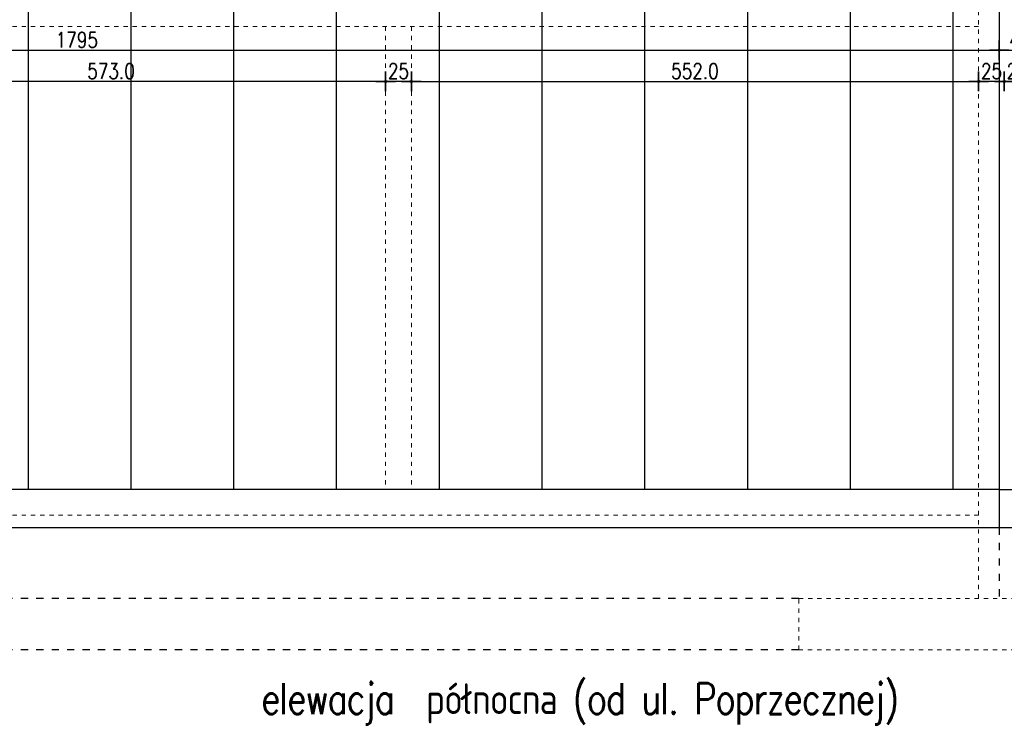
# Model space of a CAD drawing. Header units: millimetres. Extents: x 22865 to 60762, y -18816 to 15611.
# Tile 81 of 256: x 29866 to 30824, y 2946 to 3631. Entities that reach past the tile are written whole.
import ezdxf

# ---------------------------------------------------------------- set-up
doc = ezdxf.new("R2010")
doc.units = ezdxf.units.MM
doc.linetypes.add('DASHED', pattern=[15, 7, -8])
doc.linetypes.add('DOT', pattern=[6.35, 0, -6.35])
doc.layers.add('CIENKA', color=1, linetype='Continuous', lineweight=13)
for name, color, linetype in [('KONCEPCJA-NAWIERZCHNIE', 252, 'Continuous'), ('OPISY-KONCEPCJA', 6, 'Continuous'), ('plyty warstwowe PIR', 200, 'Continuous'), ('SCIANY+ELEM-NIEWIDOCZNE', 250, 'DASHED'), ('widokowa', 2, 'Continuous'), ('WYMIARY', 6, 'Continuous')]:
    doc.layers.add(name, color=color, linetype=linetype)
doc.layers.add('sciany ppozarowe', color=10, linetype='Continuous', lineweight=18, plot=False)
doc.styles.add('1-100', font='simplex.shx', dxfattribs={"width": 0.8, "height": 15})
doc.styles.add('1-50', font='simplex.shx', dxfattribs={"width": 0.8, "height": 12})
doc.dimstyles.new('1-100', dxfattribs={"dimscale": 0.5, "dimtxt": 100, "dimasz": 1, "dimexe": 0.18, "dimexo": 0.0625, "dimgap": 5, "dimtad": 1, "dimdec": 1, "dimzin": 0, "dimdsep": 46, "dimtxsty": '1-100', "dimblk1": 'K', "dimblk2": 'K', "dimsah": 1, "dimcen": 0.09, "dimse1": 1, "dimse2": 1, "dimadec": 0, "dimazin": 0, "dimtfac": 1, "dimtdec": 1, "dimtofl": 0, "dimtmove": 0, "dimatfit": 3, "dimldrblk": 'K', "dimfxl": 0, "dimtolj": 1, "dimtzin": 0, "dimarcsym": 0})

# ---------------------------------------------------------------- blocks, each defined once
blk = doc.blocks.new('K')
for p, q in [((-19.1, 0), (19.1, 0)), ((0, -19.1), (0, 19.1))]:
    blk.add_line(p, q)
blk.add_circle((0, 0), 2.02)
blk = doc.blocks.new('*D1787')
at = {"layer": 'WYMIARY', "color": 0, "lineweight": -2}
blk.add_line((30247.81, 3571.07), (30798.81, 3571.07), dxfattribs=at)
at = {"layer": 'WYMIARY', "color": 0, "linetype": 'ByBlock', "lineweight": -2, "xscale": 0.5, "yscale": 0.5, "zscale": 0.5, "rotation": 180}
blk.add_blockref('K', (30247.31, 3571.07), dxfattribs=at)
at = {"layer": 'WYMIARY', "color": 0, "linetype": 'ByBlock', "lineweight": -2, "xscale": 0.5, "yscale": 0.5, "zscale": 0.5}
blk.add_blockref('K', (30799.31, 3571.07), dxfattribs=at)
at = {"layer": 'WYMIARY', "color": 0, "ltscale": 0.2, "insert": (30523.31, 3581.07), "char_height": 15, "attachment_point": 5, "style": '1-100'}
blk.add_mtext('\\A1;552.0', dxfattribs=at)
blk = doc.blocks.new('*D1788')
at = {"layer": 'WYMIARY', "color": 0, "lineweight": -2}
blk.add_line((30246.81, 3571.07), (30222.81, 3571.07), dxfattribs=at)
at = {"layer": 'WYMIARY', "color": 0, "linetype": 'ByBlock', "lineweight": -2, "xscale": 0.5, "yscale": 0.5, "zscale": 0.5, "rotation": 180}
blk.add_blockref('K', (30222.31, 3571.07), dxfattribs=at)
at = {"layer": 'WYMIARY', "color": 0, "linetype": 'ByBlock', "lineweight": -2, "xscale": 0.5, "yscale": 0.5, "zscale": 0.5}
blk.add_blockref('K', (30247.31, 3571.07), dxfattribs=at)
at = {"layer": 'WYMIARY', "color": 0, "ltscale": 0.2, "insert": (30234.81, 3581.07), "char_height": 15, "attachment_point": 5, "style": '1-100'}
blk.add_mtext('\\A1;25', dxfattribs=at)
blk = doc.blocks.new('*D1789')
at = {"layer": 'WYMIARY', "color": 0, "lineweight": -2}
blk.add_line((30221.81, 3571.07), (29649.81, 3571.07), dxfattribs=at)
at = {"layer": 'WYMIARY', "color": 0, "linetype": 'ByBlock', "lineweight": -2, "xscale": 0.5, "yscale": 0.5, "zscale": 0.5, "rotation": 180}
blk.add_blockref('K', (29649.31, 3571.07), dxfattribs=at)
at = {"layer": 'WYMIARY', "color": 0, "linetype": 'ByBlock', "lineweight": -2, "xscale": 0.5, "yscale": 0.5, "zscale": 0.5}
blk.add_blockref('K', (30222.31, 3571.07), dxfattribs=at)
at = {"layer": 'WYMIARY', "color": 0, "ltscale": 0.2, "insert": (29955.06, 3581.07), "char_height": 15, "attachment_point": 5, "style": '1-100'}
blk.add_mtext('\\A1;573.0', dxfattribs=at)
blk = doc.blocks.new('*D1799')
at = {"layer": 'WYMIARY', "color": 0, "lineweight": -2}
blk.add_line((29024.81, 3601.37), (30818.81, 3601.37), dxfattribs=at)
at = {"layer": 'WYMIARY', "color": 0, "linetype": 'ByBlock', "lineweight": -2, "xscale": 0.5, "yscale": 0.5, "zscale": 0.5, "rotation": 180}
blk.add_blockref('K', (29024.31, 3601.37), dxfattribs=at)
at = {"layer": 'WYMIARY', "color": 0, "linetype": 'ByBlock', "lineweight": -2, "xscale": 0.5, "yscale": 0.5, "zscale": 0.5}
blk.add_blockref('K', (30819.31, 3601.37), dxfattribs=at)
at = {"layer": 'WYMIARY', "color": 0, "ltscale": 0.2, "insert": (29921.81, 3611.37), "char_height": 15, "attachment_point": 5, "style": '1-100'}
blk.add_mtext('\\A1;1795', dxfattribs=at)
blk = doc.blocks.new('*D1800')
at = {"layer": 'WYMIARY', "color": 0, "lineweight": -2}
blk.add_line((30819.81, 3601.37), (30858.81, 3601.37), dxfattribs=at)
at = {"layer": 'WYMIARY', "color": 0, "linetype": 'ByBlock', "lineweight": -2, "xscale": 0.5, "yscale": 0.5, "zscale": 0.5, "rotation": 180}
blk.add_blockref('K', (30819.31, 3601.37), dxfattribs=at)
at = {"layer": 'WYMIARY', "color": 0, "linetype": 'ByBlock', "lineweight": -2, "xscale": 0.5, "yscale": 0.5, "zscale": 0.5}
blk.add_blockref('K', (30859.31, 3601.37), dxfattribs=at)
at = {"layer": 'WYMIARY', "color": 0, "ltscale": 0.2, "insert": (30839.31, 3611.37), "char_height": 15, "attachment_point": 5, "style": '1-100'}
blk.add_mtext('\\A1;40', dxfattribs=at)
blk = doc.blocks.new('*D1801')
at = {"layer": 'WYMIARY', "color": 0, "lineweight": -2}
blk.add_line((30823.81, 3571.07), (30799.81, 3571.07), dxfattribs=at)
at = {"layer": 'WYMIARY', "color": 0, "linetype": 'ByBlock', "lineweight": -2, "xscale": 0.5, "yscale": 0.5, "zscale": 0.5, "rotation": 180}
blk.add_blockref('K', (30799.31, 3571.07), dxfattribs=at)
at = {"layer": 'WYMIARY', "color": 0, "linetype": 'ByBlock', "lineweight": -2, "xscale": 0.5, "yscale": 0.5, "zscale": 0.5}
blk.add_blockref('K', (30824.31, 3571.07), dxfattribs=at)
at = {"layer": 'WYMIARY', "color": 0, "ltscale": 0.2, "insert": (30811.81, 3581.07), "char_height": 15, "attachment_point": 5, "style": '1-100'}
blk.add_mtext('\\A1;25', dxfattribs=at)
blk = doc.blocks.new('*D1802')
at = {"layer": 'WYMIARY', "color": 0, "lineweight": -2}
blk.add_line((30848.81, 3571.07), (30824.81, 3571.07), dxfattribs=at)
at = {"layer": 'WYMIARY', "color": 0, "linetype": 'ByBlock', "lineweight": -2, "xscale": 0.5, "yscale": 0.5, "zscale": 0.5, "rotation": 180}
blk.add_blockref('K', (30824.31, 3571.07), dxfattribs=at)
at = {"layer": 'WYMIARY', "color": 0, "linetype": 'ByBlock', "lineweight": -2, "xscale": 0.5, "yscale": 0.5, "zscale": 0.5}
blk.add_blockref('K', (30849.31, 3571.07), dxfattribs=at)
at = {"layer": 'WYMIARY', "color": 0, "ltscale": 0.2, "insert": (30836.81, 3581.07), "char_height": 15, "attachment_point": 5, "style": '1-100'}
blk.add_mtext('\\A1;25', dxfattribs=at)

msp = doc.modelspace()

# ---------------------------------------------------------------- linework, layer by layer
at = {"layer": 'CIENKA', "color": 9, "linetype": 'DASHED', "ltscale": 0.6}
msp.add_line((30824.31, 3174.31), (30849.31, 3174.31), dxfattribs=at)
at = {"layer": 'KONCEPCJA-NAWIERZCHNIE', "color": 4}
msp.add_line((29049.31, 3137.31), (31313.05, 3137.31), dxfattribs=at)
at = {"layer": 'plyty warstwowe PIR', "lineweight": -2}
for p, q in [((30774.28, 3994.8), (30774.28, 3174.31)), ((30674.28, 3984.8), (30674.28, 3174.31)), ((30574.28, 3974.8), (30574.28, 3174.31)), ((30474.28, 3964.8), (30474.28, 3174.31)), ((30374.28, 3954.8), (30374.28, 3174.31)), ((30274.28, 3944.8), (30274.28, 3174.31)), ((30174.28, 3934.8), (30174.28, 3174.31)), ((30074.28, 3924.8), (30074.28, 3174.31)), ((29974.28, 3914.8), (29974.28, 3174.31)), ((29874.28, 3904.8), (29874.28, 3174.31)), ((30819.31, 3174.31), (29024.31, 3174.31))]:
    msp.add_line(p, q, dxfattribs=at)
at = {"layer": 'sciany ppozarowe', "color": 4, "linetype": 'DOT', "lineweight": 15, "ltscale": 0.5}
msp.add_line((30855.31, 3137.31), (29034.31, 3137.31), dxfattribs=at)
at = {"layer": 'SCIANY+ELEM-NIEWIDOCZNE', "color": 1, "linetype": 'DASHED', "lineweight": 15, "ltscale": 0.6}
for p, q in [((30799.31, 3068.31), (30799.31, 3910.81)), ((30799.31, 3624.31), (29084.31, 3624.31)), ((30222.31, 3624.31), (30222.31, 3174.31)), ((30247.31, 3624.31), (30247.31, 3174.31)), ((30799.31, 3149.31), (28771.31, 3149.31))]:
    msp.add_line(p, q, dxfattribs=at)
at = {"layer": 'SCIANY+ELEM-NIEWIDOCZNE', "color": 8}
msp.add_line((30819.31, 3137.31), (30819.31, 3068.31), dxfattribs=at)
at = {"layer": 'SCIANY+ELEM-NIEWIDOCZNE'}
for p, q in [((30624.31, 3068.31), (29259.31, 3068.31)), ((30624.31, 3018.31), (29259.31, 3018.31))]:
    msp.add_line(p, q, dxfattribs=at)
at = {"layer": 'SCIANY+ELEM-NIEWIDOCZNE', "color": 1, "linetype": 'DASHED', "lineweight": 15, "ltscale": 0.6}
msp.add_lwpolyline([(31024.31, 3018.31), (30624.31, 3018.31), (30624.31, 3068.31), (31024.31, 3068.31)], close=True, dxfattribs=at)
at = {"layer": 'widokowa'}
for p, q in [((30819.31, 3998.97), (30819.31, 3167.81)), ((30819.31, 3174.31), (30859.31, 3174.31)), ((30819.31, 3167.81), (30819.31, 3137.31))]:
    msp.add_line(p, q, dxfattribs=at)

# ---------------------------------------------------------------- texts
at = {"layer": 'OPISY-KONCEPCJA', "ltscale": 20, "insert": (30101.34, 2985.85), "char_height": 26.3002, "width": 900.2036, "attachment_point": 1, "style": '1-50'}
msp.add_mtext('{\\T0.95;\\H1.140674x;elewacja  północna (od ul. Poprzecznej)\\P\\P\\H0.8x;\\P\\H1.011572x;\\P\\H1.083x;\\C4; }', dxfattribs=at)

# ---------------------------------------------------------------- dimensions: what is measured, and where the dimension line sits
at = {"layer": 'WYMIARY'}
for base, p1, p2, picture, middle in [((30819.31, 3601.37), (29024.31, 3610.92), (30819.31, 3610.92), '*D1799', (29921.81, 3611.37)), ((30859.31, 3601.37), (30819.31, 3610.92), (30859.31, 3610.92), '*D1800', (30839.31, 3611.37)), ((30799.31, 3571.07), (30824.31, 3572.11), (30799.31, 3572.86), '*D1801', (30811.81, 3581.07)), ((30824.31, 3571.07), (30849.31, 3572.86), (30824.31, 3572.86), '*D1802', (30836.81, 3581.07))]:
    dim = msp.add_linear_dim(base=base, p1=p1, p2=p2, dimstyle='1-100', override={"dimdec": 0, "dimtxsty": '1-100', "dimldrblk": 'K'}, dxfattribs=at)
    dim.commit()
    dim.dimension.update_dxf_attribs({"geometry": picture, "text_midpoint": middle})
dim = msp.add_linear_dim(base=(29649.31, 3571.07), p1=(30222.31, 3535.68), p2=(29649.31, 3535.68), angle=180, dimstyle='1-100', override={"dimtxsty": '1-100', "dimldrblk": 'K'}, dxfattribs=at)
dim.commit()
dim.dimension.update_dxf_attribs({"geometry": '*D1789', "text_midpoint": (29955.06, 3571.07), "dimtype": 160})
for base, p1, p2, override, picture, middle in [((30222.31, 3571.07), (30247.31, 3540.79), (30222.31, 3540.79), {"dimdec": 0, "dimtxsty": '1-100', "dimldrblk": 'K'}, '*D1788', (30234.81, 3581.07)), ((30799.31, 3571.07), (30247.31, 3574.34), (30799.31, 3574.34), {"dimtxsty": '1-100', "dimldrblk": 'K'}, '*D1787', (30523.31, 3581.07))]:
    dim = msp.add_linear_dim(base=base, p1=p1, p2=p2, angle=180, dimstyle='1-100', override=override, dxfattribs=at)
    dim.commit()
    dim.dimension.update_dxf_attribs({"geometry": picture, "text_midpoint": middle})

doc.saveas('drawing.dxf')
